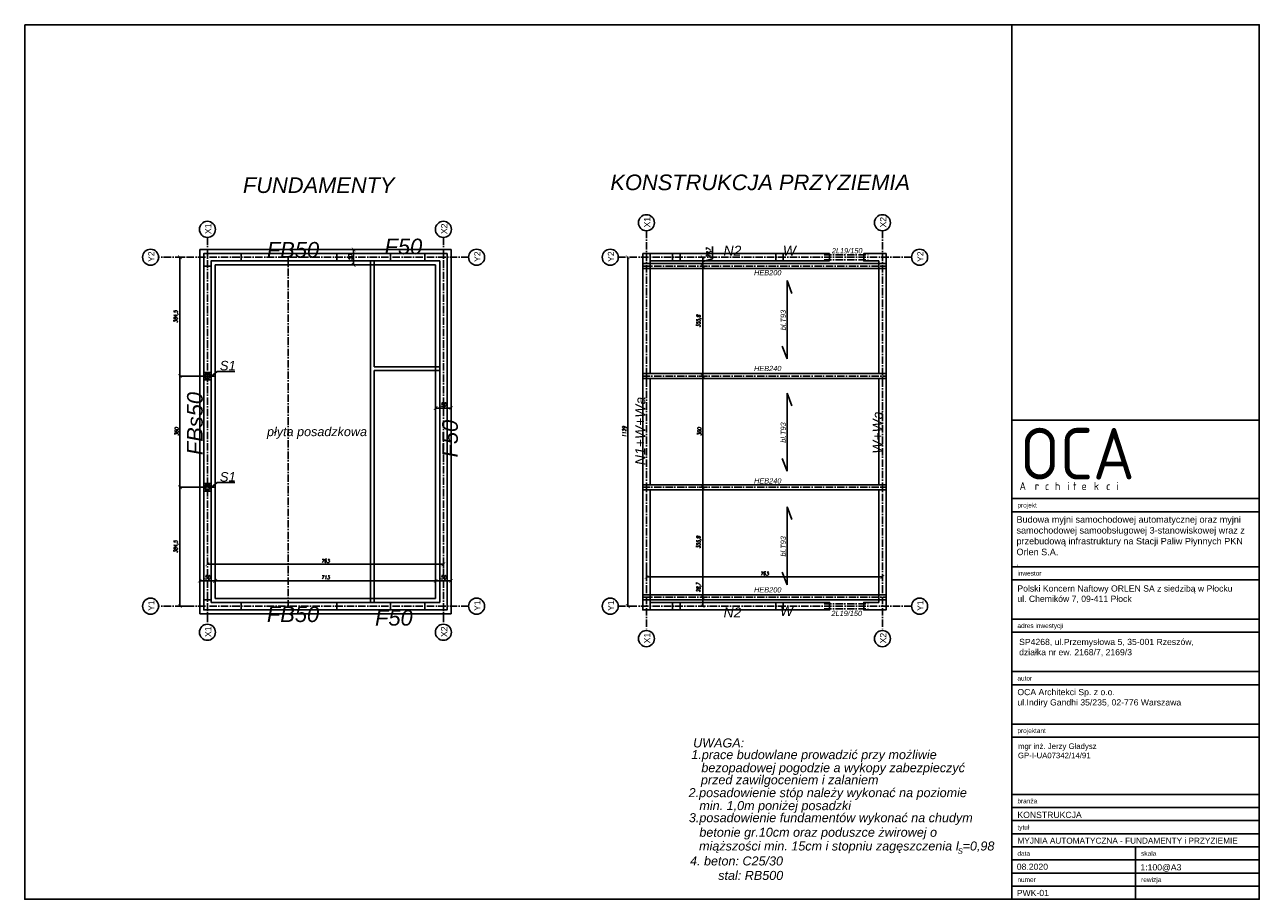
# Model space of a CAD drawing. Extents: x 7751 to 11743, y 305 to 3135.
import ezdxf
from ezdxf.enums import TextEntityAlignment as Align

# ---------------------------------------------------------------- set-up
doc = ezdxf.new("R2010")
doc.units = 0
doc.header["$LTSCALE"] = 2
doc.header["$MEASUREMENT"] = 0
doc.linetypes.add('ACAD_ISO10W100', pattern=[18.5, 12, -3, 0.5, -3])
doc.linetypes.add('DASHDOT', pattern=[25.4, 12.7, -6.35, 0, -6.35])
doc.layers.get('0').update_dxf_attribs({"linetype": 'CONTINUOUS'})
doc.layers.get('DEFPOINTS').update_dxf_attribs({"linetype": 'CONTINUOUS'})
for name, color, linetype in [('05 - osie', 1, 'DASHDOT'), ('05 - tekst', 1, 'CONTINUOUS'), ('05-grafika', 251, 'CONTINUOUS'), ('05-osie', 1, 'DASHDOT'), ('100_rzut', 3, 'CONTINUOUS'), ('GRUBE', 2, 'CONTINUOUS'), ('OCA a1 architektura$0$05-tekst', 1, 'CONTINUOUS'), ('OSIE', 1, 'ACAD_ISO10W100'), ('WYMIARY', 3, 'CONTINUOUS')]:
    doc.layers.add(name, color=color, linetype=linetype)
doc.styles.add('1-50', font='arial.ttf', dxfattribs={"height": 100})
doc.styles.add('N', font='simplex.shx', dxfattribs={"width": 0.75, "oblique": 10})
doc.styles.add('OCA a1 architektura$0$ramka1-1', font='arial.ttf', dxfattribs={"height": 2})
doc.styles.add('ramka1-1', font='arial.ttf', dxfattribs={"height": 2})
doc.styles.add('STYLE1', font='ariali.ttf')
doc.dimstyles.get("Standard").update_dxf_attribs({"dimtxt": 0.18, "dimasz": 0.18, "dimexe": 0.18, "dimexo": 0.0625, "dimgap": 0.09, "dimtad": 0, "dimtih": 1, "dimtoh": 1, "dimdec": 4, "dimzin": 0, "dimdsep": 46, "dimtxsty": 'Standard', "dimcen": 0.09, "dimadec": 0, "dimazin": 0, "dimtfac": 1, "dimtdec": 4, "dimtofl": 0, "dimtmove": 0, "dimatfit": 3, "dimfxl": 1, "dimtolj": 1, "dimtzin": 0, "dimarcsym": 0})

# ---------------------------------------------------------------- blocks, each defined once
blk = doc.blocks.new('ozn osi')
at = {"layer": '05-grafika'}
blk.add_circle((0, 160), 130, dxfattribs=at)
at = {"layer": '05-osie', "style": '1-50', "flags": 12}
blk.add_attdef('NUMER_OSI', (-60, 203), '', height=100, rotation=270, dxfattribs=at)
blk = doc.blocks.new('_ArchTick')
at = {"layer": 'WYMIARY', "color": 0, "const_width": 0.15}
blk.add_lwpolyline([(-0.5, -0.5), (0.5, 0.5)], dxfattribs=at)
blk = doc.blocks.new('*D89')
at = {"color": 3, "lineweight": -2}
for p, q in [((8314.6, 1638.3), (8249.8, 1638.3)), ((8252.8, 1253.8), (8252.8, 1638.3)), ((8299.2, 1253.8), (8249.8, 1253.8))]:
    blk.add_line(p, q, dxfattribs=at)
at = {"layer": 'DEFPOINTS', "color": 0}
for p in [(8252.8, 1638.3), (8316.6, 1638.3), (8301.2, 1253.8)]:
    blk.add_point(p, dxfattribs=at)
at = {"color": 3, "lineweight": -2, "xscale": 12, "yscale": 12, "zscale": 12}
for p, rotation in [((8252.8, 1638.3), 90), ((8252.8, 1253.8), 270)]:
    blk.add_blockref('_ArchTick', p, dxfattribs=dict(at, rotation=rotation))
at = {"color": 3, "insert": (8240.6, 1446.1), "char_height": 12, "attachment_point": 5, "rotation": 90, "style": 'N'}
blk.add_mtext('384,5', dxfattribs=at)
blk = doc.blocks.new('*D90')
at = {"color": 3, "lineweight": -2}
for p, q in [((8314.6, 1998.3), (8249.8, 1998.3)), ((8252.8, 1638.3), (8252.8, 1998.3)), ((8314.6, 1638.3), (8249.8, 1638.3))]:
    blk.add_line(p, q, dxfattribs=at)
at = {"layer": 'DEFPOINTS', "color": 0}
for p in [(8252.8, 1998.3), (8316.6, 1998.3), (8316.6, 1638.3)]:
    blk.add_point(p, dxfattribs=at)
at = {"color": 3, "lineweight": -2, "xscale": 12, "yscale": 12, "zscale": 12}
for p, rotation in [((8252.8, 1998.3), 90), ((8252.8, 1638.3), 270)]:
    blk.add_blockref('_ArchTick', p, dxfattribs=dict(at, rotation=rotation))
at = {"color": 3, "insert": (8241.8, 1818.3), "char_height": 12, "attachment_point": 5, "rotation": 90, "style": 'N'}
blk.add_mtext('360', dxfattribs=at)
blk = doc.blocks.new('*D91')
at = {"color": 3, "lineweight": -2}
for p, q in [((8267.2, 2382.8), (8249.8, 2382.8)), ((8252.8, 1998.3), (8252.8, 2382.8)), ((8314.6, 1998.3), (8249.8, 1998.3))]:
    blk.add_line(p, q, dxfattribs=at)
at = {"layer": 'DEFPOINTS', "color": 0}
for p in [(8252.8, 2382.8), (8269.2, 2382.8), (8316.6, 1998.3)]:
    blk.add_point(p, dxfattribs=at)
at = {"color": 3, "lineweight": -2, "xscale": 12, "yscale": 12, "zscale": 12}
for p, rotation in [((8252.8, 2382.8), 90), ((8252.8, 1998.3), 270)]:
    blk.add_blockref('_ArchTick', p, dxfattribs=dict(at, rotation=rotation))
at = {"color": 3, "insert": (8240.6, 2190.6), "char_height": 12, "attachment_point": 5, "rotation": 90, "style": 'N'}
blk.add_mtext('384,5', dxfattribs=at)
blk = doc.blocks.new('*D92')
at = {"layer": 'DEFPOINTS', "color": 0}
for p in [(8316.6, 1321.3), (8366.6, 1335.8), (8366.6, 1321.3)]:
    blk.add_point(p, dxfattribs=at)
at = {"layer": 'WYMIARY', "color": 3, "lineweight": -2}
for p, q in [((8316.6, 1323.3), (8316.6, 1338.8)), ((8316.6, 1335.8), (8366.6, 1335.8)), ((8366.6, 1323.3), (8366.6, 1338.8))]:
    blk.add_line(p, q, dxfattribs=at)
at = {"layer": 'WYMIARY', "color": 3, "lineweight": -2, "xscale": 12, "yscale": 12, "zscale": 12, "rotation": 180}
blk.add_blockref('_ArchTick', (8316.6, 1335.8), dxfattribs=at)
at = {"layer": 'WYMIARY', "color": 3, "lineweight": -2, "xscale": 12, "yscale": 12, "zscale": 12}
blk.add_blockref('_ArchTick', (8366.6, 1335.8), dxfattribs=at)
at = {"layer": 'WYMIARY', "color": 3, "insert": (8341.6, 1346.8), "char_height": 12, "attachment_point": 5, "style": 'N'}
blk.add_mtext('50', dxfattribs=at)
blk = doc.blocks.new('*D93')
at = {"layer": 'DEFPOINTS', "color": 0}
for p in [(8366.6, 1321.3), (9079.6, 1335.8), (9079.6, 1335.8)]:
    blk.add_point(p, dxfattribs=at)
at = {"layer": 'WYMIARY', "color": 3, "lineweight": -2}
for p, q in [((8366.6, 1323.3), (8366.6, 1338.8)), ((8366.6, 1335.8), (9079.6, 1335.8)), ((9079.6, 1337.8), (9079.6, 1338.8))]:
    blk.add_line(p, q, dxfattribs=at)
at = {"layer": 'WYMIARY', "color": 3, "lineweight": -2, "xscale": 12, "yscale": 12, "zscale": 12, "rotation": 180}
blk.add_blockref('_ArchTick', (8366.6, 1335.8), dxfattribs=at)
at = {"layer": 'WYMIARY', "color": 3, "lineweight": -2, "xscale": 12, "yscale": 12, "zscale": 12}
blk.add_blockref('_ArchTick', (9079.6, 1335.8), dxfattribs=at)
at = {"layer": 'WYMIARY', "color": 3, "insert": (8723.1, 1346.8), "char_height": 12, "attachment_point": 5, "style": 'N'}
blk.add_mtext('713', dxfattribs=at)
blk = doc.blocks.new('*D94')
at = {"layer": 'DEFPOINTS', "color": 0}
for p in [(9079.6, 1335.8), (9129.6, 1335.8), (9129.6, 1335.8)]:
    blk.add_point(p, dxfattribs=at)
at = {"layer": 'WYMIARY', "color": 3, "lineweight": -2}
for p, q in [((9079.6, 1337.8), (9079.6, 1338.8)), ((9079.6, 1335.8), (9129.6, 1335.8)), ((9129.6, 1337.8), (9129.6, 1338.8))]:
    blk.add_line(p, q, dxfattribs=at)
at = {"layer": 'WYMIARY', "color": 3, "lineweight": -2, "xscale": 12, "yscale": 12, "zscale": 12, "rotation": 180}
blk.add_blockref('_ArchTick', (9079.6, 1335.8), dxfattribs=at)
at = {"layer": 'WYMIARY', "color": 3, "lineweight": -2, "xscale": 12, "yscale": 12, "zscale": 12}
blk.add_blockref('_ArchTick', (9129.6, 1335.8), dxfattribs=at)
at = {"layer": 'WYMIARY', "color": 3, "insert": (9104.6, 1346.8), "char_height": 12, "attachment_point": 5, "style": 'N'}
blk.add_mtext('50', dxfattribs=at)
blk = doc.blocks.new('*D95')
at = {"layer": 'DEFPOINTS', "color": 0}
for p in [(8341.6, 1386.7), (9104.6, 1389.4), (9104.6, 1373.3)]:
    blk.add_point(p, dxfattribs=at)
at = {"layer": 'WYMIARY', "color": 3, "lineweight": -2}
for p, q in [((8341.6, 1388.7), (8341.6, 1392.4)), ((8341.6, 1389.4), (9104.6, 1389.4)), ((9104.6, 1375.3), (9104.6, 1392.4))]:
    blk.add_line(p, q, dxfattribs=at)
at = {"layer": 'WYMIARY', "color": 3, "lineweight": -2, "xscale": 12, "yscale": 12, "zscale": 12, "rotation": 180}
blk.add_blockref('_ArchTick', (8341.6, 1389.4), dxfattribs=at)
at = {"layer": 'WYMIARY', "color": 3, "lineweight": -2, "xscale": 12, "yscale": 12, "zscale": 12}
blk.add_blockref('_ArchTick', (9104.6, 1389.4), dxfattribs=at)
at = {"layer": 'WYMIARY', "color": 3, "insert": (8723.1, 1400.4), "char_height": 12, "attachment_point": 5, "style": 'N'}
blk.add_mtext('763', dxfattribs=at)
blk = doc.blocks.new('*D96')
at = {"layer": 'DEFPOINTS', "color": 0}
for p in [(9079.6, 1883.5), (9129.6, 1894.9), (9129.6, 1883.5)]:
    blk.add_point(p, dxfattribs=at)
at = {"layer": 'WYMIARY', "color": 3, "lineweight": -2}
for p, q in [((9079.6, 1885.5), (9079.6, 1897.9)), ((9079.6, 1894.9), (9129.6, 1894.9)), ((9129.6, 1885.5), (9129.6, 1897.9))]:
    blk.add_line(p, q, dxfattribs=at)
at = {"layer": 'WYMIARY', "color": 3, "lineweight": -2, "xscale": 12, "yscale": 12, "zscale": 12, "rotation": 180}
blk.add_blockref('_ArchTick', (9079.6, 1894.9), dxfattribs=at)
at = {"layer": 'WYMIARY', "color": 3, "lineweight": -2, "xscale": 12, "yscale": 12, "zscale": 12}
blk.add_blockref('_ArchTick', (9129.6, 1894.9), dxfattribs=at)
at = {"layer": 'WYMIARY', "color": 3, "insert": (9104.6, 1905.9), "char_height": 12, "attachment_point": 5, "style": 'N'}
blk.add_mtext('50', dxfattribs=at)
blk = doc.blocks.new('*D97')
at = {"layer": 'DEFPOINTS', "color": 0}
for p in [(8797.8, 2407.8), (8814.3, 2407.8), (8797.8, 2357.8)]:
    blk.add_point(p, dxfattribs=at)
at = {"layer": 'WYMIARY', "color": 3, "lineweight": -2}
for p, q in [((8799.8, 2407.8), (8817.3, 2407.8)), ((8814.3, 2357.8), (8814.3, 2407.8)), ((8799.8, 2357.8), (8817.3, 2357.8))]:
    blk.add_line(p, q, dxfattribs=at)
at = {"layer": 'WYMIARY', "color": 3, "lineweight": -2, "xscale": 12, "yscale": 12, "zscale": 12}
for p, rotation in [((8814.3, 2407.8), 90), ((8814.3, 2357.8), 270)]:
    blk.add_blockref('_ArchTick', p, dxfattribs=dict(at, rotation=rotation))
at = {"layer": 'WYMIARY', "color": 3, "insert": (8803.3, 2382.8), "char_height": 12, "attachment_point": 5, "rotation": 90, "style": 'N'}
blk.add_mtext('50', dxfattribs=at)
blk = doc.blocks.new('*D98')
at = {"layer": 'DEFPOINTS', "color": 0}
for p in [(9943.3, 1282.5), (9943.3, 1282.5), (9943.3, 1253.8)]:
    blk.add_point(p, dxfattribs=at)
at = {"layer": 'WYMIARY', "color": 3, "lineweight": -2}
for p, q in [((9943.3, 1282.5), (9943.3, 1334.1)), ((9941.3, 1282.5), (9940.3, 1282.5)), ((9943.3, 1253.8), (9943.3, 1282.5)), ((9941.3, 1253.8), (9940.3, 1253.8))]:
    blk.add_line(p, q, dxfattribs=at)
at = {"layer": 'WYMIARY', "color": 3, "lineweight": -2, "xscale": 12, "yscale": 12, "zscale": 12}
for p, rotation in [((9943.3, 1282.5), 90), ((9943.3, 1253.8), 270)]:
    blk.add_blockref('_ArchTick', p, dxfattribs=dict(at, rotation=rotation))
at = {"layer": 'WYMIARY', "color": 3, "insert": (9931.2, 1314.3), "char_height": 12, "attachment_point": 5, "rotation": 90, "style": 'N'}
blk.add_mtext('28,7', dxfattribs=at)
blk = doc.blocks.new('*D99')
at = {"layer": 'DEFPOINTS', "color": 0}
for p in [(9929.9, 1638.3), (9943.3, 1638.3), (9943.3, 1282.5)]:
    blk.add_point(p, dxfattribs=at)
at = {"layer": 'WYMIARY', "color": 3, "lineweight": -2}
for p, q in [((9931.9, 1638.3), (9946.3, 1638.3)), ((9943.3, 1282.5), (9943.3, 1638.3)), ((9941.3, 1282.5), (9940.3, 1282.5))]:
    blk.add_line(p, q, dxfattribs=at)
at = {"layer": 'WYMIARY', "color": 3, "lineweight": -2, "xscale": 12, "yscale": 12, "zscale": 12}
for p, rotation in [((9943.3, 1638.3), 90), ((9943.3, 1282.5), 270)]:
    blk.add_blockref('_ArchTick', p, dxfattribs=dict(at, rotation=rotation))
at = {"layer": 'WYMIARY', "color": 3, "insert": (9931.2, 1460.4), "char_height": 12, "attachment_point": 5, "rotation": 90, "style": 'N'}
blk.add_mtext('355,8', dxfattribs=at)
blk = doc.blocks.new('*D100')
at = {"layer": 'DEFPOINTS', "color": 0}
for p in [(9929.9, 1998.3), (9943.3, 1998.3), (9929.9, 1638.3)]:
    blk.add_point(p, dxfattribs=at)
at = {"layer": 'WYMIARY', "color": 3, "lineweight": -2}
for p, q in [((9931.9, 1998.3), (9946.3, 1998.3)), ((9943.3, 1638.3), (9943.3, 1998.3)), ((9931.9, 1638.3), (9946.3, 1638.3))]:
    blk.add_line(p, q, dxfattribs=at)
at = {"layer": 'WYMIARY', "color": 3, "lineweight": -2, "xscale": 12, "yscale": 12, "zscale": 12}
for p, rotation in [((9943.3, 1998.3), 90), ((9943.3, 1638.3), 270)]:
    blk.add_blockref('_ArchTick', p, dxfattribs=dict(at, rotation=rotation))
at = {"layer": 'WYMIARY', "color": 3, "insert": (9932.3, 1818.3), "char_height": 12, "attachment_point": 5, "rotation": 90, "style": 'N'}
blk.add_mtext('360', dxfattribs=at)
blk = doc.blocks.new('*D101')
at = {"layer": 'DEFPOINTS', "color": 0}
for p in [(9938.3, 2354.1), (9943.3, 2354.1), (9929.9, 1998.3)]:
    blk.add_point(p, dxfattribs=at)
at = {"layer": 'WYMIARY', "color": 3, "lineweight": -2}
for p, q in [((9940.3, 2354.1), (9946.3, 2354.1)), ((9943.3, 1998.3), (9943.3, 2354.1)), ((9931.9, 1998.3), (9946.3, 1998.3))]:
    blk.add_line(p, q, dxfattribs=at)
at = {"layer": 'WYMIARY', "color": 3, "lineweight": -2, "xscale": 12, "yscale": 12, "zscale": 12}
for p, rotation in [((9943.3, 2354.1), 90), ((9943.3, 1998.3), 270)]:
    blk.add_blockref('_ArchTick', p, dxfattribs=dict(at, rotation=rotation))
at = {"layer": 'WYMIARY', "color": 3, "insert": (9931.2, 2176.2), "char_height": 12, "attachment_point": 5, "rotation": 90, "style": 'N'}
blk.add_mtext('355,8', dxfattribs=at)
blk = doc.blocks.new('*D102')
at = {"layer": 'DEFPOINTS', "color": 0}
for p in [(9935, 2382.8), (9943.3, 2382.8), (9938.3, 2354.1)]:
    blk.add_point(p, dxfattribs=at)
at = {"layer": 'WYMIARY', "color": 3, "lineweight": -2}
for p, q in [((9975.2, 2378.1), (9975.2, 2417.6)), ((9937, 2382.8), (9946.3, 2382.8)), ((9943.3, 2354.1), (9943.3, 2382.8)), ((9943.3, 2368.5), (9975.2, 2378.1)), ((9940.3, 2354.1), (9946.3, 2354.1))]:
    blk.add_line(p, q, dxfattribs=at)
at = {"layer": 'WYMIARY', "color": 3, "lineweight": -2, "xscale": 12, "yscale": 12, "zscale": 12}
for p, rotation in [((9943.3, 2382.8), 90), ((9943.3, 2354.1), 270)]:
    blk.add_blockref('_ArchTick', p, dxfattribs=dict(at, rotation=rotation))
at = {"layer": 'WYMIARY', "color": 3, "insert": (9963.1, 2397.8), "char_height": 12, "attachment_point": 5, "rotation": 90, "style": 'N'}
blk.add_mtext('28,7', dxfattribs=at)
blk = doc.blocks.new('*D103')
at = {"layer": 'DEFPOINTS', "color": 0}
for p in [(9761.1, 1377.6), (10524.1, 1348.2), (10524.1, 1341.3)]:
    blk.add_point(p, dxfattribs=at)
at = {"layer": 'WYMIARY', "color": 3, "lineweight": -2}
for p, q in [((9761.1, 1375.6), (9761.1, 1345.2)), ((9761.1, 1348.2), (10524.1, 1348.2)), ((10524.1, 1343.3), (10524.1, 1351.2))]:
    blk.add_line(p, q, dxfattribs=at)
at = {"layer": 'WYMIARY', "color": 3, "lineweight": -2, "xscale": 12, "yscale": 12, "zscale": 12, "rotation": 180}
blk.add_blockref('_ArchTick', (9761.1, 1348.2), dxfattribs=at)
at = {"layer": 'WYMIARY', "color": 3, "lineweight": -2, "xscale": 12, "yscale": 12, "zscale": 12}
blk.add_blockref('_ArchTick', (10524.1, 1348.2), dxfattribs=at)
at = {"layer": 'WYMIARY', "color": 3, "insert": (10142.6, 1359.2), "char_height": 12, "attachment_point": 5, "style": 'N'}
blk.add_mtext('763', dxfattribs=at)
blk = doc.blocks.new('*D104')
at = {"layer": 'DEFPOINTS', "color": 0}
for p in [(9700.9, 2382.8), (9701.8, 2382.8), (9726.3, 1253.8)]:
    blk.add_point(p, dxfattribs=at)
at = {"layer": 'WYMIARY', "color": 3, "lineweight": -2}
for p, q in [((9699.8, 2382.8), (9697.9, 2382.8)), ((9700.9, 1253.8), (9700.9, 2382.8)), ((9724.3, 1253.8), (9697.9, 1253.8))]:
    blk.add_line(p, q, dxfattribs=at)
at = {"layer": 'WYMIARY', "color": 3, "lineweight": -2, "xscale": 12, "yscale": 12, "zscale": 12}
for p, rotation in [((9700.9, 2382.8), 90), ((9700.9, 1253.8), 270)]:
    blk.add_blockref('_ArchTick', p, dxfattribs=dict(at, rotation=rotation))
at = {"layer": 'WYMIARY', "color": 3, "insert": (9689.9, 1818.3), "char_height": 12, "attachment_point": 5, "rotation": 90, "style": 'N'}
blk.add_mtext('1129', dxfattribs=at)

msp = doc.modelspace()

# ---------------------------------------------------------------- linework, layer by layer
for p, q in [((8760.28, 2370.82), (8760.28, 2370.82)), ((9749.12, 2353.52), (9749.12, 2394.82)), ((9749.12, 2394.82), (9869.77, 2394.82)), ((9749.12, 2362.12), (10536.12, 2362.12)), ((9869.77, 2370.82), (9773.12, 2370.82)), ((9773.12, 2370.82), (9773.12, 2353.52)), ((9869.77, 2394.82), (9869.77, 2370.82)), ((10353.62, 2394.82), (10179.77, 2394.82)), ((10179.77, 2394.82), (10179.77, 2370.82)), ((10179.77, 2370.82), (10179.77, 2370.82)), ((10179.77, 2370.82), (10353.62, 2370.82)), ((10353.62, 2370.82), (10353.62, 2394.82)), ((9116.63, 2185.32), (9116.63, 2354.12)), ((9773.12, 2353.52), (9749.12, 2353.52)), ((9749.12, 2346.12), (10536.12, 2346.12)), ((10536.12, 2185.32), (10536.12, 2354.12)), ((8334.62, 2000.82), (8334.62, 1995.82)), ((9749.12, 2006.32), (10536.12, 2006.32)), ((9749.12, 1990.32), (10536.12, 1990.32)), ((8334.62, 1640.82), (8334.62, 1635.82)), ((9749.12, 1646.32), (10536.12, 1646.32)), ((9749.12, 1630.32), (10536.12, 1630.32)), ((9749.12, 1290.52), (10536.12, 1290.52)), ((9749.12, 1274.52), (10536.12, 1274.52))]:
    msp.add_line(p, q)
for points in [[(8329.63, 2353.52), (8329.63, 2394.82), (8450.28, 2394.82), (8450.28, 2370.82), (8353.63, 2370.82), (8353.63, 2353.52), (8329.63, 2353.52)], [(9116.63, 2185.32), (9116.63, 2394.82), (9044.13, 2394.82), (9044.13, 2370.82), (9092.63, 2370.82), (9092.63, 1265.82), (9044.13, 1265.82), (9044.13, 1241.82), (9116.63, 1241.82), (9116.63, 2185.32)], [(10536.12, 2185.32), (10536.12, 2394.82), (10463.62, 2394.82), (10463.62, 2370.82), (10512.12, 2370.82), (10512.12, 2006.32)], [(10512.12, 1630.32), (10512.12, 1265.82), (10463.62, 1265.82), (10463.62, 1241.82), (10536.12, 1241.82), (10536.12, 2185.32)], [(10512.12, 1990.32), (10512.12, 1646.32)], [(8353.63, 1265.82), (8450.28, 1265.82), (8450.28, 1241.82), (8329.63, 1241.82), (8329.63, 1274.12), (8353.63, 1274.12), (8353.63, 1265.82)], [(9773.12, 1265.82), (9869.77, 1265.82), (9869.77, 1241.82), (9749.12, 1241.82), (9749.12, 1274.12), (9773.12, 1274.12), (9773.12, 1265.82)]]:
    msp.add_lwpolyline(points)
for points in [[(8934.13, 2394.82), (8760.28, 2394.82), (8760.28, 2370.82), (8934.13, 2370.82)], [(8329.63, 1986.32), (8353.63, 1986.32), (8353.63, 2010.32), (8329.63, 2010.32)], [(8329.63, 1626.32), (8353.63, 1626.32), (8353.63, 1650.32), (8329.63, 1650.32)], [(8760.28, 1265.82), (8760.28, 1241.82), (8934.13, 1241.82), (8934.13, 1265.82)], [(10179.77, 1265.82), (10179.77, 1241.82), (10353.62, 1241.82), (10353.62, 1265.82)]]:
    msp.add_lwpolyline(points, close=True)
at = {"layer": '05 - tekst'}
msp.add_lwpolyline([(10942.84, 305.26), (11742.84, 305.26)], dxfattribs=at)
at = {"layer": '05-grafika'}
msp.add_lwpolyline([(7750.82, 3135.26), (11742.84, 3135.26), (11742.84, 305.26), (7750.82, 305.26)], close=True, dxfattribs=at)
for points in [[(10942.84, 305.26), (10942.84, 3135.26), (11742.84, 3135.26), (11742.84, 305.26), (10942.84, 305.26)], [(10942.84, 1856.12), (11742.84, 1856.12)], [(10942.84, 1601.71), (11742.84, 1601.71)], [(10942.84, 1559.29), (11742.84, 1559.29)], [(10942.84, 1381.39), (11742.84, 1381.39)], [(10942.84, 1338.96), (11742.84, 1338.96)], [(10942.84, 1211.69), (11742.84, 1211.69)], [(10942.84, 1169.27), (11742.84, 1169.27)], [(10942.84, 1041.99), (11742.84, 1041.99)], [(10942.84, 999.57), (11742.84, 999.57)], [(10942.84, 953.12), (10942.84, 334.74)], [(10942.84, 872.3), (11742.84, 872.3)], [(10942.84, 829.87), (11742.84, 829.87)], [(10942.84, 644.65), (11742.84, 644.65)], [(10942.84, 602.23), (11742.84, 602.23)], [(10942.84, 559.81), (11742.84, 559.81)], [(10942.84, 517.38), (11742.84, 517.38)], [(10942.84, 474.96), (11742.84, 474.96)], [(11342.84, 474.96), (11342.84, 305.26)], [(10942.84, 432.53), (11742.84, 432.53)], [(10942.84, 432.53), (11742.84, 432.53)], [(10942.84, 390.11), (11742.84, 390.11)], [(10942.84, 347.68), (11742.84, 347.68)], [(10942.84, 347.68), (11742.84, 347.68)], [(10942.84, 305.26), (11742.84, 305.26)]]:
    msp.add_lwpolyline(points, dxfattribs=at)
at = {"layer": 'GRUBE'}
for p, q in [((9129.63, 2407.82), (8316.63, 2407.82)), ((8316.63, 2407.82), (8316.63, 1228.82)), ((9129.63, 2407.82), (9129.63, 1228.82)), ((9079.63, 2357.82), (8366.63, 2357.82)), ((8366.63, 2357.82), (8366.63, 1278.82)), ((9079.63, 2357.82), (9079.63, 1278.82)), ((9749.12, 2394.82), (9749.12, 1241.82)), ((9749.12, 2394.82), (9773.12, 2394.82)), ((9773.12, 2006.32), (9773.12, 2394.82)), ((9845.77, 2394.82), (9845.77, 2370.82)), ((9845.77, 2394.82), (10203.77, 2394.82)), ((10203.77, 2370.82), (9845.77, 2370.82)), ((10203.77, 2394.82), (10203.77, 2370.82)), ((9773.12, 1646.32), (9773.12, 1990.32)), ((9773.12, 1241.82), (9773.12, 1630.32)), ((9079.63, 1278.82), (8366.63, 1278.82)), ((9749.12, 1241.82), (9773.12, 1241.82)), ((9845.77, 1265.82), (9845.77, 1241.82)), ((9845.77, 1265.82), (10203.77, 1265.82)), ((10203.77, 1241.82), (9845.77, 1241.82)), ((10203.77, 1265.82), (10203.77, 1241.82)), ((9129.63, 1228.82), (8316.63, 1228.82))]:
    msp.add_line(p, q, dxfattribs=at)
at = {"layer": 'GRUBE', "linetype": 'ACAD_ISO10W100'}
for p, q in [((10335.86, 2390.41), (10481.72, 2390.41)), ((10335.86, 2374.52), (10481.72, 2374.52)), ((10335.86, 1261.41), (10481.72, 1261.41)), ((10335.86, 1245.52), (10481.72, 1245.52))]:
    msp.add_line(p, q, dxfattribs=at)
at = {"layer": 'OSIE'}
for p, q in [((8341.63, 2447.02), (8341.63, 1195.26)), ((9104.63, 2447.02), (9104.63, 1195.26)), ((9761.12, 2468.43), (9761.12, 1174.74)), ((10524.12, 2468.43), (10524.12, 1174.74)), ((9186.02, 2382.82), (8183.8, 2382.82)), ((8602.89, 2382.82), (8602.89, 1253.82)), ((10618.41, 2382.82), (9670.17, 2382.82)), ((9749.12, 2354.12), (10536.12, 2354.12)), ((8366.63, 1998.32), (8316.63, 1998.32)), ((9749.12, 1998.32), (10536.12, 1998.32)), ((8366.63, 1638.32), (8316.63, 1638.32)), ((9749.12, 1638.32), (10536.12, 1638.32)), ((9749.12, 1282.52), (10536.12, 1282.52)), ((9186.02, 1253.82), (8183.8, 1253.82)), ((10618.41, 1253.82), (9670.17, 1253.82))]:
    msp.add_line(p, q, dxfattribs=at)
at = {"layer": 'WYMIARY'}
for p, q in [((8450.28, 2394.82), (8760.28, 2394.82)), ((8450.28, 2370.82), (8760.28, 2370.82)), ((8934.13, 2394.82), (9044.13, 2394.82)), ((8934.13, 2370.82), (9044.13, 2370.82)), ((8329.63, 1274.12), (8329.63, 2353.52)), ((8353.63, 2353.52), (8353.63, 1274.12)), ((10216.05, 2307), (10216.05, 2054.29)), ((10216.05, 2307), (10231.57, 2265.94)), ((10200.53, 2095.35), (10216.05, 2054.29)), ((8349.95, 1994.14), (8373, 2013.54)), ((8373, 2013.54), (8430.41, 2013.54)), ((8880.63, 2027.82), (9092.63, 2027.82)), ((8880.63, 2015.82), (9092.63, 2015.82)), ((10216.05, 1943.31), (10216.05, 1690.61)), ((10216.05, 1943.31), (10231.57, 1902.26)), ((10200.53, 1731.66), (10216.05, 1690.61)), ((8349.95, 1634.14), (8373, 1653.54)), ((8373, 1653.54), (8430.41, 1653.54)), ((10216.05, 1574.99), (10216.05, 1322.29)), ((10216.05, 1574.99), (10231.57, 1533.94)), ((10200.53, 1363.34), (10216.05, 1322.29)), ((8450.28, 1265.82), (8760.28, 1265.82)), ((8450.28, 1241.82), (8760.28, 1241.82)), ((8934.13, 1265.82), (9044.13, 1265.82)), ((8934.13, 1241.82), (9044.13, 1241.82))]:
    msp.add_line(p, q, dxfattribs=at)
for points in [[(8868.63, 1265.82), (8868.63, 2370.82)], [(8880.63, 2027.82), (8880.63, 2370.82)], [(8880.63, 1265.82), (8880.63, 2015.82)]]:
    msp.add_lwpolyline(points, dxfattribs=at)
for points in [[(8348.62, 1991.32), (8334.62, 1991.32), (8334.62, 2005.32), (8348.62, 2005.32)], [(8335.22, 1991.92), (8348.02, 1991.92), (8348.02, 2004.72), (8335.22, 2004.72)], [(8348.62, 1631.32), (8334.62, 1631.32), (8334.62, 1645.32), (8348.62, 1645.32)], [(8335.22, 1631.92), (8348.02, 1631.92), (8348.02, 1644.72), (8335.22, 1644.72)]]:
    msp.add_lwpolyline(points, close=True, dxfattribs=at)

# ---------------------------------------------------------------- block references
ref = msp.add_blockref('ozn osi', (9793.18, 2494.43), dxfattribs=dict(xscale=0.2000000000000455, yscale=0.2000000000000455, zscale=0.1999999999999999, rotation=90))
ref.add_attrib('NUMER_OSI', 'X1', dxfattribs={"layer": '05 - osie', "height": 20, "rotation": 90, "style": '1-50'}).set_placement((9773.42, 2496.19), align=Align.CENTER)
ref = msp.add_blockref('ozn osi', (10556.18, 2494.43), dxfattribs=dict(xscale=0.2000000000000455, yscale=0.2000000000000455, zscale=0.1999999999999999, rotation=90))
ref.add_attrib('NUMER_OSI', 'X2', dxfattribs={"layer": '05 - osie', "height": 20, "rotation": 90, "style": '1-50'}).set_placement((10536.42, 2496.19), align=Align.CENTER)
ref = msp.add_blockref('ozn osi', (8373.69, 2473.02), dxfattribs=dict(xscale=0.2000000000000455, yscale=0.2000000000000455, zscale=0.1999999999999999, rotation=90))
ref.add_attrib('NUMER_OSI', 'X1', dxfattribs={"layer": '05 - osie', "height": 20, "rotation": 90, "style": '1-50'}).set_placement((8353.93, 2474.78), align=Align.CENTER)
ref = msp.add_blockref('ozn osi', (9136.69, 2473.02), dxfattribs=dict(xscale=0.2000000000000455, yscale=0.2000000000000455, zscale=0.1999999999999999, rotation=90))
ref.add_attrib('NUMER_OSI', 'X2', dxfattribs={"layer": '05 - osie', "height": 20, "rotation": 90, "style": '1-50'}).set_placement((9116.93, 2474.78), align=Align.CENTER)
ref = msp.add_blockref('ozn osi', (8189.86, 2382.82), dxfattribs=dict(xscale=0.2000000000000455, yscale=0.2000000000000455, zscale=0.1999999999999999, rotation=90))
ref.add_attrib('NUMER_OSI', 'Y2', dxfattribs={"layer": '05 - osie', "height": 20, "rotation": 90, "style": '1-50'}).set_placement((8170.1, 2384.58), align=Align.CENTER)
ref = msp.add_blockref('ozn osi', (9244.09, 2382.82), dxfattribs=dict(xscale=0.2000000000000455, yscale=0.2000000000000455, zscale=0.1999999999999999, rotation=90))
ref.add_attrib('NUMER_OSI', 'Y2', dxfattribs={"layer": '05 - osie', "height": 20, "rotation": 90, "style": '1-50'}).set_placement((9224.33, 2384.58), align=Align.CENTER)
ref = msp.add_blockref('ozn osi', (9676.23, 2382.82), dxfattribs=dict(xscale=0.2000000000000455, yscale=0.2000000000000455, zscale=0.1999999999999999, rotation=90))
ref.add_attrib('NUMER_OSI', 'Y2', dxfattribs={"layer": '05 - osie', "height": 20, "rotation": 90, "style": '1-50'}).set_placement((9656.47, 2384.58), align=Align.CENTER)
ref = msp.add_blockref('ozn osi', (10676.47, 2382.82), dxfattribs=dict(xscale=0.2000000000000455, yscale=0.2000000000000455, zscale=0.1999999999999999, rotation=90))
ref.add_attrib('NUMER_OSI', 'Y2', dxfattribs={"layer": '05 - osie', "height": 20, "rotation": 90, "style": '1-50'}).set_placement((10656.71, 2384.58), align=Align.CENTER)
ref = msp.add_blockref('ozn osi', (8189.86, 1253.82), dxfattribs=dict(xscale=0.2000000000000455, yscale=0.2000000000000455, zscale=0.1999999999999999, rotation=90))
ref.add_attrib('NUMER_OSI', 'Y1', dxfattribs={"layer": '05 - osie', "height": 20, "rotation": 90, "style": '1-50'}).set_placement((8170.1, 1255.58), align=Align.CENTER)
ref = msp.add_blockref('ozn osi', (9244.09, 1253.82), dxfattribs=dict(xscale=0.2000000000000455, yscale=0.2000000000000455, zscale=0.1999999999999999, rotation=90))
ref.add_attrib('NUMER_OSI', 'Y1', dxfattribs={"layer": '05 - osie', "height": 20, "rotation": 90, "style": '1-50'}).set_placement((9224.33, 1255.58), align=Align.CENTER)
ref = msp.add_blockref('ozn osi', (9676.23, 1253.82), dxfattribs=dict(xscale=0.2000000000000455, yscale=0.2000000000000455, zscale=0.1999999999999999, rotation=90))
ref.add_attrib('NUMER_OSI', 'Y1', dxfattribs={"layer": '05 - osie', "height": 20, "rotation": 90, "style": '1-50'}).set_placement((9656.47, 1255.58), align=Align.CENTER)
ref = msp.add_blockref('ozn osi', (10676.47, 1253.82), dxfattribs=dict(xscale=0.2000000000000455, yscale=0.2000000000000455, zscale=0.1999999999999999, rotation=90))
ref.add_attrib('NUMER_OSI', 'Y1', dxfattribs={"layer": '05 - osie', "height": 20, "rotation": 90, "style": '1-50'}).set_placement((10656.71, 1255.58), align=Align.CENTER)
ref = msp.add_blockref('ozn osi', (8373.69, 1169.26), dxfattribs=dict(xscale=0.2000000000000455, yscale=0.2000000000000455, zscale=0.1999999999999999, rotation=90))
ref.add_attrib('NUMER_OSI', 'X1', dxfattribs={"layer": '05 - osie', "height": 20, "rotation": 90, "style": '1-50'}).set_placement((8353.93, 1171.02), align=Align.CENTER)
ref = msp.add_blockref('ozn osi', (9136.69, 1169.26), dxfattribs=dict(xscale=0.2000000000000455, yscale=0.2000000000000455, zscale=0.1999999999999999, rotation=90))
ref.add_attrib('NUMER_OSI', 'X2', dxfattribs={"layer": '05 - osie', "height": 20, "rotation": 90, "style": '1-50'}).set_placement((9116.93, 1171.02), align=Align.CENTER)
ref = msp.add_blockref('ozn osi', (9793.18, 1148.74), dxfattribs=dict(xscale=0.2000000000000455, yscale=0.2000000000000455, zscale=0.1999999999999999, rotation=90))
ref.add_attrib('NUMER_OSI', 'X1', dxfattribs={"layer": '05 - osie', "height": 20, "rotation": 90, "style": '1-50'}).set_placement((9773.42, 1150.49), align=Align.CENTER)
ref = msp.add_blockref('ozn osi', (10556.18, 1148.74), dxfattribs=dict(xscale=0.2000000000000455, yscale=0.2000000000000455, zscale=0.1999999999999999, rotation=90))
ref.add_attrib('NUMER_OSI', 'X2', dxfattribs={"layer": '05 - osie', "height": 20, "rotation": 90, "style": '1-50'}).set_placement((10536.42, 1150.49), align=Align.CENTER)

# ---------------------------------------------------------------- texts
at = {"style": 'STYLE1'}
for s, height, p in [('FUNDAMENTY', 50.544, (8456.51, 2590.69)), ('KONSTRUKCJA PRZYZIEMIA', 50.544, (9644.57, 2599.84)), ('F50', 50.544, (8914.6, 2392.28)), ('FB50', 50.544, (8534, 2381.46)), ('N2', 32.348, (10010.41, 2387.93)), ('W', 32.35, (10202.25, 2387.93)), ('2L19/150', 16.983, (10360.71, 2395.25)), ('HEB200', 16.983, (10109.12, 2324.21)), ('S1', 30.326, (8381.66, 2017.11)), ('HEB240', 16.983, (10109.12, 2014.33)), ('płyta posadzkowa', 29.1133, (8534.34, 1803.98)), ('S1', 30.326, (8381.66, 1657.11)), ('HEB240', 16.983, (10109.12, 1650.69)), ('HEB200', 16.983, (10109.12, 1298.1)), ('FB50', 50.544, (8534, 1202.46)), ('F50', 50.544, (8883.67, 1190.89)), ('N2', 32.348, (10010.41, 1217.14)), ('W', 32.35, (10193.2, 1222.19)), ('2L19/150', 16.983, (10359.43, 1222.11)), ('UWAGA:', 29.113, (9912.15, 796.72)), ('1.prace budowlane prowadzić przy możliwie', 29.1133, (9906.4, 758.86)), ('bezopadowej pogodzie a wykopy zabezpieczyć', 29.1133, (9938.76, 716.51)), ('przed zawilgoceniem i zalaniem', 29.1133, (9937.37, 677.41)), ('2.posadowienie stóp należy wykonać na poziomie', 29.1133, (9897.66, 635.83)), ('min. 1,0m poniżej posadzki', 29.1133, (9932.34, 593.9)), ('3.posadowienie fundamentów wykonać na chudym', 29.1133, (9898.4, 554.75)), ('betonie gr.10cm oraz poduszce żwirowej o', 29.1133, (9932.31, 507.7)), ('miąższości min. 15cm i stopniu zagęszczenia I =0,98', 29.1133, (9931.39, 463.27)), ('4. beton: C25/30', 29.1133, (9902.07, 414.91)), ('S', 17.79, (10767.69, 452.56)), ('stal: RB500', 29.1133, (9993.17, 368.08))]:
    msp.add_text(s, height=height, dxfattribs=at).set_placement(p)
for s, height, p in [('bl.T93', 16.983, (10212.05, 2146.41)), ('FBs50', 50.544, (8326.32, 1742.56)), ('N1+W+Wa', 32.348, (9757.18, 1710.25)), ('F50', 50.544, (9151.27, 1734.87)), ('bl.T93', 16.983, (10212.05, 1782.72)), ('W+Wa', 32.348, (10524.7, 1746.93)), ('bl.T93', 16.983, (10212.05, 1414.4))]:
    msp.add_text(s, height=height, rotation=90, dxfattribs=at).set_placement(p)
at = {"layer": '05 - tekst', "width": 594.8556, "attachment_point": 1, "style": 'ramka1-1'}
for s, insert, char_height in [('{\\Fisocp|c0;\\H8.333x;OCA}', (10968.8, 1830.44), 20), ('{\\Fisocp|c238;\\T2.35;Architekci}', (10967.49, 1655.38), 26), ('projekt', (10960.68, 1588), 15), ('{\\fArial|b0|i0|c238|p34;i}nwestor', (10960.68, 1367.68), 15), ('{\\fArial|b0|i0|c238|p34;adres inwestycji}', (10960.68, 1197.98), 15), ('{\\fArial|b0|i0|c238|p34;a}utor', (10960.68, 1028.28), 15), ('\\A1;OCA Architekci Sp. z o.o.\\Pul.Indiry Gandhi 35/235, 02-776 Warszawa', (10960.68, 985.86), 20), ('{\\fArial|b0|i0|c238|p34;projektant}', (10960.68, 858.59), 15), ('{\\fArial|b0|i0|c238|p34;branża}', (10960.68, 630.94), 15), ('KONSTRUKCJA', (10960.68, 588.52), 20), ('{\\fArial|b0|i0|c238|p34;tytuł}', (10960.68, 546.1), 15), ('{\\fArial|b0|i0|c238|p34;data}', (10960.68, 461.25), 15), ('{\\fArial|b0|i0|c238|p34;skala}', (11360.68, 461.25), 15), ('{\\fArial|b0|i0|c238|p34;numer}', (10960.68, 376.4), 15), ('rewizja', (11360.68, 376.4), 15)]:
    msp.add_mtext(s, dxfattribs=dict(at, insert=insert, char_height=char_height))
at = {"layer": '100_rzut', "attachment_point": 1, "style": 'OCA a1 architektura$0$ramka1-1'}
for s, insert, char_height, width in [('{\\H1.05x;Budowa myjni samochodowej automatycznej oraz myjni samochodowej samoobsługowej 3-stanowiskowej wraz z \\H1.3533x; \\H0.73893x;przebudową infrastruktury na Stacji Paliw Płynnych PKN \\H1.2505x; \\H0.79965x;Orlen S.A. \\H1.292x; \\H0.77402x;\\P}.{\\H1.2738x; }', (10957.73, 1544.75), 20, 766.954), ('{\\H1.1765x;\\C0;Polski Koncern Naftowy ORLEN SA z siedzibą w Płocku\\Pul. Chemików 7, 09-411 Płock\\H0.85x; }', (10960.58, 1320.96), 17, 782.262), ('SP4268, ul.Przemysłowa 5, 35-001 Rzeszów, \\Pdziałka nr ew. 2168/7, 2169/3', (10966.24, 1148.1), 20, 786.5909), ('MYJNIA AUTOMATYCZNA - FUNDAMENTY i PRZYZIEMIE', (10961.02, 504.54), 19, 755.2452), ('08.2020', (10958.7, 420.79), 20, 594.8556), ('1:100@A3', (11358.47, 418.87), 20, 594.8556), ('PWK-01', (10958.7, 335.94), 20, 594.8556)]:
    msp.add_mtext(s, dxfattribs=dict(at, insert=insert, char_height=char_height, width=width))
at = {"layer": 'OCA a1 architektura$0$05-tekst', "insert": (10962.49, 809.73), "char_height": 18, "width": 594.8556, "attachment_point": 1, "style": 'OCA a1 architektura$0$ramka1-1'}
msp.add_mtext('mgr inż. Jerzy Gładysz\\P\\pxsm1.2;GP-I-UA07342/14/91', dxfattribs=at)

# ---------------------------------------------------------------- dimensions: what is measured, and where the dimension line sits
for base, p1, p2, override, picture, middle in [((8252.78, 2382.82), (8316.63, 1998.32), (8269.21, 2382.82), {"dimtxt": 12, "dimasz": 12, "dimexe": 3, "dimexo": 2, "dimgap": 5, "dimtad": 1, "dimtih": 0, "dimtoh": 0, "dimdec": 1, "dimzin": 8, "dimdsep": 44, "dimtxsty": 'N', "dimblk": 'ArchTick', "dimcen": 2.5, "dimclrd": 3, "dimclre": 3, "dimclrt": 3, "dimtdec": 1, "dimtofl": 1, "dimtmove": 1, "dimtolj": 0, "dimtzin": 8}, '*D91', (8240.64, 2190.57)), ((8252.78, 1998.32), (8316.63, 1638.32), (8316.63, 1998.32), {"dimtxt": 12, "dimasz": 12, "dimexe": 3, "dimexo": 2, "dimgap": 5, "dimtad": 1, "dimtih": 0, "dimtoh": 0, "dimdec": 1, "dimzin": 8, "dimdsep": 44, "dimtxsty": 'N', "dimblk": 'ArchTick', "dimcen": 2.5, "dimclrd": 3, "dimclre": 3, "dimclrt": 3, "dimtdec": 1, "dimtofl": 1, "dimtmove": 1, "dimtolj": 0, "dimtzin": 8}, '*D90', (8241.78, 1818.32)), ((8252.78, 1638.32), (8301.25, 1253.82), (8316.63, 1638.32), {"dimtxt": 12, "dimasz": 12, "dimexe": 3, "dimexo": 2, "dimgap": 5, "dimtad": 1, "dimtih": 0, "dimtoh": 0, "dimdec": 1, "dimzin": 8, "dimdsep": 44, "dimtxsty": 'N', "dimblk": 'ArchTick', "dimcen": 2.5, "dimclrd": 3, "dimclre": 3, "dimclrt": 3, "dimtdec": 1, "dimtofl": 1, "dimtolj": 0, "dimtzin": 8}, '*D89', (8240.64, 1446.07))]:
    dim = msp.add_linear_dim(base=base, p1=p1, p2=p2, angle=90, dimstyle='Standard', override=override)
    dim.commit()
    dim.dimension.update_dxf_attribs({"geometry": picture, "text_midpoint": middle})
at = {"layer": 'WYMIARY'}
for base, p1, p2, override, picture, middle in [((8814.32, 2407.82), (8797.8, 2357.82), (8797.8, 2407.82), {"dimtxt": 12, "dimasz": 12, "dimexe": 3, "dimexo": 2, "dimgap": 5, "dimtad": 1, "dimtih": 0, "dimtoh": 0, "dimdec": 1, "dimzin": 8, "dimdsep": 44, "dimtxsty": 'N', "dimblk": 'ArchTick', "dimcen": 2.5, "dimclrd": 3, "dimclre": 3, "dimclrt": 3, "dimtdec": 1, "dimtofl": 1, "dimtolj": 0, "dimtzin": 8}, '*D97', (8803.32, 2382.82)), ((9943.32, 2382.82), (9938.3, 2354.12), (9935.03, 2382.82), {"dimtxt": 12, "dimasz": 12, "dimexe": 3, "dimexo": 2, "dimgap": 5, "dimtad": 1, "dimtih": 0, "dimtoh": 0, "dimdec": 1, "dimzin": 8, "dimdsep": 44, "dimtxsty": 'N', "dimblk": 'ArchTick', "dimcen": 2.5, "dimclrd": 3, "dimclre": 3, "dimclrt": 3, "dimtdec": 1, "dimtofl": 1, "dimtmove": 1, "dimtolj": 0, "dimtzin": 8}, '*D102', (9963.11, 2383.05)), ((9700.85, 2382.82), (9726.27, 1253.82), (9701.82, 2382.82), {"dimtxt": 12, "dimasz": 12, "dimexe": 3, "dimexo": 2, "dimgap": 5, "dimtad": 1, "dimtih": 0, "dimtoh": 0, "dimdec": 1, "dimzin": 8, "dimdsep": 44, "dimtxsty": 'N', "dimblk": 'ArchTick', "dimcen": 2.5, "dimclrd": 3, "dimclre": 3, "dimclrt": 3, "dimtdec": 1, "dimtofl": 1, "dimtolj": 0, "dimtzin": 8}, '*D104', (9689.85, 1818.32)), ((9943.32, 2354.12), (9929.92, 1998.32), (9938.3, 2354.12), {"dimtxt": 12, "dimasz": 12, "dimexe": 3, "dimexo": 2, "dimgap": 5, "dimtad": 1, "dimtih": 0, "dimtoh": 0, "dimdec": 1, "dimzin": 8, "dimdsep": 44, "dimtxsty": 'N', "dimblk": 'ArchTick', "dimcen": 2.5, "dimclrd": 3, "dimclre": 3, "dimclrt": 3, "dimtdec": 1, "dimtofl": 1, "dimtmove": 1, "dimtolj": 0, "dimtzin": 8}, '*D101', (9931.18, 2176.22)), ((9943.32, 1998.32), (9929.92, 1638.32), (9929.92, 1998.32), {"dimtxt": 12, "dimasz": 12, "dimexe": 3, "dimexo": 2, "dimgap": 5, "dimtad": 1, "dimtih": 0, "dimtoh": 0, "dimdec": 1, "dimzin": 8, "dimdsep": 44, "dimtxsty": 'N', "dimblk": 'ArchTick', "dimcen": 2.5, "dimclrd": 3, "dimclre": 3, "dimclrt": 3, "dimtdec": 1, "dimtofl": 1, "dimtmove": 1, "dimtolj": 0, "dimtzin": 8}, '*D100', (9932.32, 1818.32)), ((9943.32, 1638.32), (9943.32, 1282.52), (9929.92, 1638.32), {"dimtxt": 12, "dimasz": 12, "dimexe": 3, "dimexo": 2, "dimgap": 5, "dimtad": 1, "dimtih": 0, "dimtoh": 0, "dimdec": 1, "dimzin": 8, "dimdsep": 44, "dimtxsty": 'N', "dimblk": 'ArchTick', "dimcen": 2.5, "dimclrd": 3, "dimclre": 3, "dimclrt": 3, "dimtdec": 1, "dimtofl": 1, "dimtmove": 1, "dimtolj": 0, "dimtzin": 8}, '*D99', (9931.18, 1460.42)), ((9943.32, 1282.52), (9943.32, 1253.82), (9943.32, 1282.52), {"dimtxt": 12, "dimasz": 12, "dimexe": 3, "dimexo": 2, "dimgap": 5, "dimtad": 1, "dimtih": 0, "dimtoh": 0, "dimdec": 1, "dimzin": 8, "dimdsep": 44, "dimtxsty": 'N', "dimblk": 'ArchTick', "dimcen": 2.5, "dimclrd": 3, "dimclre": 3, "dimclrt": 3, "dimtdec": 1, "dimtofl": 1, "dimtolj": 0, "dimtzin": 8}, '*D98', (9931.18, 1314.3))]:
    dim = msp.add_linear_dim(base=base, p1=p1, p2=p2, angle=90, dimstyle='Standard', override=override, dxfattribs=at)
    dim.commit()
    dim.dimension.update_dxf_attribs({"geometry": picture, "text_midpoint": middle})
for base, p1, p2, override, picture, middle in [((9129.63, 1894.94), (9079.63, 1883.53), (9129.63, 1883.53), {"dimtxt": 12, "dimasz": 12, "dimexe": 3, "dimexo": 2, "dimgap": 5, "dimtad": 1, "dimtih": 0, "dimtoh": 0, "dimdec": 1, "dimzin": 8, "dimdsep": 44, "dimtxsty": 'N', "dimblk": 'ArchTick', "dimcen": 2.5, "dimclrd": 3, "dimclre": 3, "dimclrt": 3, "dimtdec": 1, "dimtofl": 1, "dimtolj": 0, "dimtzin": 8}, '*D96', (9104.63, 1905.94)), ((9104.63, 1389.38), (8341.63, 1386.7), (9104.63, 1373.32), {"dimtxt": 12, "dimasz": 12, "dimexe": 3, "dimexo": 2, "dimgap": 5, "dimtad": 1, "dimtih": 0, "dimtoh": 0, "dimdec": 1, "dimzin": 8, "dimdsep": 44, "dimtxsty": 'N', "dimblk": 'ArchTick', "dimcen": 2.5, "dimclrd": 3, "dimclre": 3, "dimclrt": 3, "dimtdec": 1, "dimtofl": 1, "dimtolj": 0, "dimtzin": 8}, '*D95', (8723.13, 1400.38)), ((10524.12, 1348.2), (9761.12, 1377.61), (10524.12, 1341.34), {"dimtxt": 12, "dimasz": 12, "dimexe": 3, "dimexo": 2, "dimgap": 5, "dimtad": 1, "dimtih": 0, "dimtoh": 0, "dimdec": 1, "dimzin": 8, "dimdsep": 44, "dimtxsty": 'N', "dimblk": 'ArchTick', "dimcen": 2.5, "dimclrd": 3, "dimclre": 3, "dimclrt": 3, "dimtdec": 1, "dimtofl": 1, "dimtolj": 0, "dimtzin": 8}, '*D103', (10142.62, 1359.2)), ((8366.63, 1335.77), (8316.63, 1321.33), (8366.63, 1321.33), {"dimtxt": 12, "dimasz": 12, "dimexe": 3, "dimexo": 2, "dimgap": 5, "dimtad": 1, "dimtih": 0, "dimtoh": 0, "dimdec": 1, "dimzin": 8, "dimdsep": 44, "dimtxsty": 'N', "dimblk": 'ArchTick', "dimcen": 2.5, "dimclrd": 3, "dimclre": 3, "dimclrt": 3, "dimtdec": 1, "dimtofl": 1, "dimtolj": 0, "dimtzin": 8}, '*D92', (8341.63, 1346.77)), ((9079.63, 1335.77), (8366.63, 1321.33), (9079.63, 1335.77), {"dimtxt": 12, "dimasz": 12, "dimexe": 3, "dimexo": 2, "dimgap": 5, "dimtad": 1, "dimtih": 0, "dimtoh": 0, "dimdec": 1, "dimzin": 8, "dimdsep": 44, "dimtxsty": 'N', "dimblk": 'ArchTick', "dimcen": 2.5, "dimclrd": 3, "dimclre": 3, "dimclrt": 3, "dimtdec": 1, "dimtofl": 1, "dimtmove": 1, "dimtolj": 0, "dimtzin": 8}, '*D93', (8723.13, 1346.77)), ((9129.63, 1335.77), (9079.63, 1335.77), (9129.63, 1335.77), {"dimtxt": 12, "dimasz": 12, "dimexe": 3, "dimexo": 2, "dimgap": 5, "dimtad": 1, "dimtih": 0, "dimtoh": 0, "dimdec": 1, "dimzin": 8, "dimdsep": 44, "dimtxsty": 'N', "dimblk": 'ArchTick', "dimcen": 2.5, "dimclrd": 3, "dimclre": 3, "dimclrt": 3, "dimtdec": 1, "dimtofl": 1, "dimtmove": 1, "dimtolj": 0, "dimtzin": 8}, '*D94', (9104.63, 1346.77))]:
    dim = msp.add_linear_dim(base=base, p1=p1, p2=p2, dimstyle='Standard', override=override, dxfattribs=at)
    dim.commit()
    dim.dimension.update_dxf_attribs({"geometry": picture, "text_midpoint": middle})

doc.saveas('drawing.dxf')
